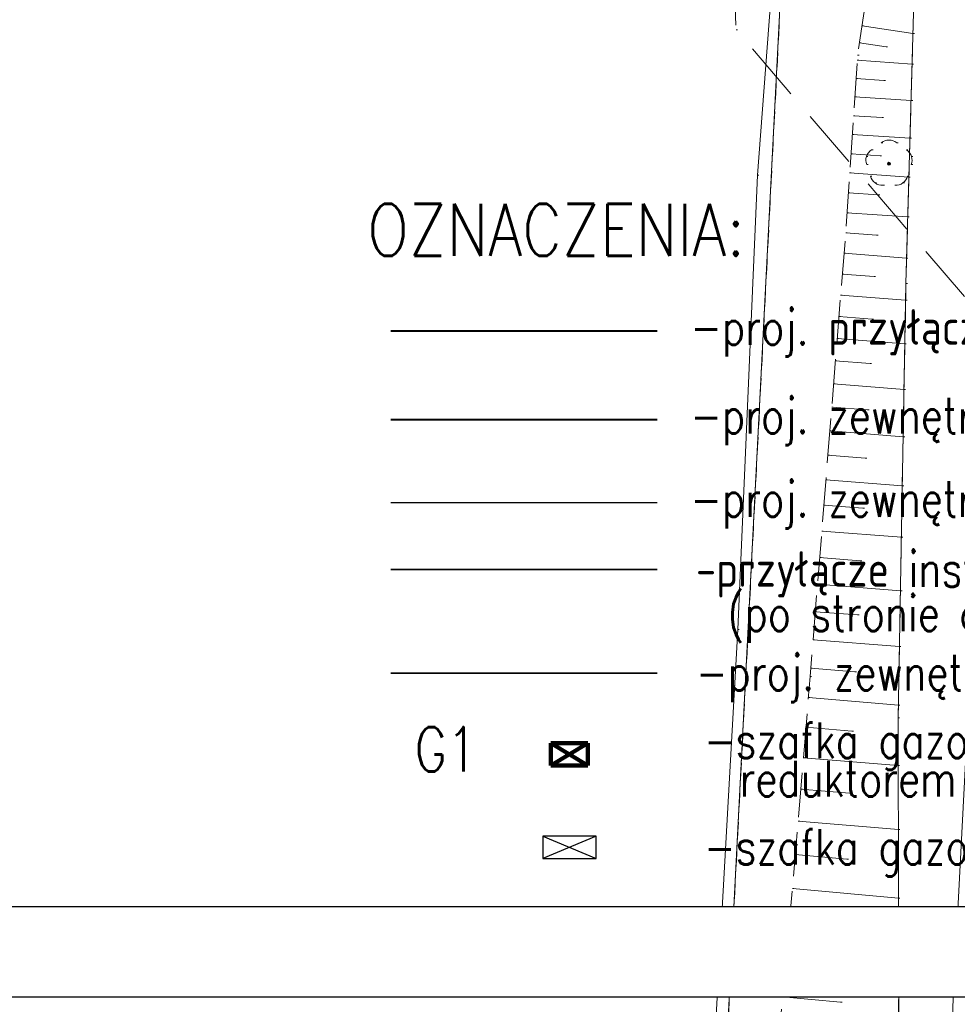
# Model space of a CAD drawing. Extents: x -134780 to 5540120, y 74663 to 5964901.
# Tile 3 of 84: x 5539497 to 5539528, y 5961267 to 5961300. Entities that reach past the tile are written whole.
import ezdxf
from ezdxf.lldxf.tags import DXFTag

# ---------------------------------------------------------------- set-up
doc = ezdxf.new("R2010")
doc.units = 0
doc.header["$MEASUREMENT"] = 0
doc.set_wipeout_variables(frame=1)
for name, pattern in [('ACAD_ISO03W100', [30, 12, -18]), ('L_0_03', [1, 0.5, -0.5]), ('L_0_06', [2, 1.5, -0.5]), ('L_0_0C', [3, 2, -1])]:
    doc.linetypes.add(name, pattern=pattern)
for name, color, linetype, lineweight in [('#op-gaz', 3, 'Continuous', 9), ('000_Inne__niezydentyfikowane__Nr_Pióra__7', 7, 'Continuous', 13), ('0_Nr_Pióra__7', 7, 'Continuous', 13), ('_gaz', 2, 'Continuous', 90), ('ARCH MAPA RUSINOWO_Nr_Pióra__60', 230, 'Continuous', 211), ('ARCH TABELA_Nr_Pióra__21', 7, 'Continuous', 9), ('drzewo_lisciaste_Nr_Pióra__7', 7, 'Continuous', 13), ('GSSZSN_Nr_pióra__1', 7, 'Continuous', 0), ('IS_Kanalizacja_sanitarna_grawitacyjna', 34, 'ACAD_ISO03W100', 30), ('mapa', 7, 'Continuous', 13), ('ogrodzenie_trwale_Nr_Pióra__7', 7, 'Continuous', 13), ('row_melioracyjny__poligon__Nr_Pióra__7', 7, 'Continuous', 13), ('skarpa_nieumocniona_Nr_Pióra__7', 7, 'Continuous', 13), ('Zakres_Nr_Pióra__7', 7, 'Continuous', 13), ('zasuwa_lub_zawor_Nr_Pióra__7', 7, 'Continuous', 13)]:
    doc.layers.add(name, color=color, linetype=linetype, lineweight=lineweight)
for name, color, linetype, lineweight, true_color in [('217_kontur_klasyfikacyjny_Nr_Pióra__3', 7, 'Continuous', 18, 0xff6600), ('218_kontur_uzytku_gruntowego_Nr_Pióra__3', 7, 'Continuous', 18, 0xff6600), ('219_dzialka_ewidencyjna_Nr_Pióra__96', 7, 'Continuous', 13, 0x00d59f), ('_woda2', 7, 'Continuous', 30, 0x0b2af4)]:
    doc.layers.add(name, color=color, linetype=linetype, lineweight=lineweight, true_color=true_color)
for name, color, linetype in [('_TABELA', 7, 'Continuous'), ('a-opis', 4, 'Continuous'), ('gaz', 2, 'Continuous')]:
    doc.layers.add(name, color=color, linetype=linetype)
doc.styles.add('GENERATED_STYLE_1', font='txt')
doc.styles.add('ROMANS', font='romans', dxfattribs={"width": 0.8})
tags = doc.linetypes.add('DASH', pattern=[15, 10, -5]).pattern_tags.tags
tags[6:7] = [DXFTag(74, 4), DXFTag(75, 0), DXFTag(340, '0'), DXFTag(46, 0.0), DXFTag(50, 0.0), DXFTag(44, 0.0), DXFTag(45, 0.0)]
tags[4:5] = [DXFTag(74, 4), DXFTag(75, 0), DXFTag(340, '0'), DXFTag(46, 0.0), DXFTag(50, 0.0), DXFTag(44, 0.0), DXFTag(45, 0.0)]
doc.linetypes.add('L_0_15_SHX', pattern='A,0,[2,Rusinowo ZAGOSPODAROWANIE1.Shx,S=7.5,R=0,X=0,Y=0],-7.5,0', length=7.5)

# ---------------------------------------------------------------- blocks, each defined once
blk = doc.blocks.new('mapa')
at = {"layer": 'drzewo_lisciaste_Nr_Pióra__7', "linetype": 'Continuous'}
blk.add_hatch(color=252, dxfattribs=at).paths.add_polyline_path([(5539525.94, 5961295.03, 1), (5539525.94, 5961295.13, 1)], flags=0)
at = {"layer": '000_Inne__niezydentyfikowane__Nr_Pióra__7', "color": 252, "linetype": 'Continuous', "flags": 128}
for points in [[(5539525.03, 5961299.73), (5539526.75, 5961299.47)], [(5539524.94, 5961299.16), (5539525.84, 5961299.03)], [(5539524.87, 5961298.57), (5539526.72, 5961298.44)], [(5539524.83, 5961297.96), (5539525.77, 5961297.89)], [(5539524.79, 5961297.34), (5539526.69, 5961297.21)], [(5539524.74, 5961296.7), (5539525.71, 5961296.64)], [(5539524.7, 5961296.07), (5539526.65, 5961295.94)], [(5539524.66, 5961295.42), (5539525.64, 5961295.35)], [(5539524.61, 5961294.77), (5539526.61, 5961294.63)], [(5539524.57, 5961294.1), (5539525.58, 5961294.03)], [(5539524.52, 5961293.43), (5539526.57, 5961293.29)], [(5539524.48, 5961292.75), (5539525.52, 5961292.67)], [(5539524.42, 5961292.06), (5539526.53, 5961291.89)], [(5539524.37, 5961291.36), (5539525.44, 5961291.28)], [(5539524.31, 5961290.65), (5539526.5, 5961290.48)], [(5539524.25, 5961289.93), (5539525.37, 5961289.84)], [(5539524.19, 5961289.19), (5539526.47, 5961289)], [(5539524.13, 5961288.43), (5539525.3, 5961288.34)], [(5539524.07, 5961287.66), (5539526.45, 5961287.47)], [(5539524.01, 5961286.87), (5539525.22, 5961286.78)], [(5539523.94, 5961286.07), (5539526.42, 5961285.87)], [(5539523.88, 5961285.25), (5539525.14, 5961285.15)], [(5539523.81, 5961284.42), (5539526.39, 5961284.21)], [(5539523.74, 5961283.56), (5539525.06, 5961283.46)], [(5539523.67, 5961282.69), (5539526.36, 5961282.48)], [(5539523.6, 5961281.8), (5539524.97, 5961281.69)], [(5539523.53, 5961280.9), (5539526.33, 5961280.67)], [(5539523.46, 5961279.97), (5539524.88, 5961279.86)], [(5539523.38, 5961279.02), (5539526.29, 5961278.79)], [(5539523.3, 5961278.06), (5539524.79, 5961277.94)], [(5539523.22, 5961277.08), (5539526.26, 5961276.82)], [(5539523.14, 5961276.07), (5539524.69, 5961275.94)], [(5539523.05, 5961275.04), (5539526.25, 5961274.78)], [(5539522.97, 5961273.98), (5539524.61, 5961273.85)], [(5539522.88, 5961272.9), (5539526.26, 5961272.62)], [(5539522.78, 5961271.78), (5539524.52, 5961271.62)], [(5539522.68, 5961270.63), (5539526.26, 5961270.31)], [(5539522.57, 5961269.45), (5539524.42, 5961269.28)], [(5539522.46, 5961268.23), (5539526.26, 5961267.89)], [(5539522.35, 5961266.98), (5539524.31, 5961266.8)]]:
    blk.add_lwpolyline(points, dxfattribs=at)
at = {"layer": '0_Nr_Pióra__7', "color": 252, "linetype": 'Continuous'}
for p, q in [((5539525.03, 5961299.73), (5539525.08, 5961299.73)), ((5539520.78, 5961299.6), (5539520.83, 5961299.6)), ((5539526.75, 5961299.47), (5539526.8, 5961299.47)), ((5539524.94, 5961299.16), (5539524.99, 5961299.16)), ((5539525.84, 5961299.03), (5539525.89, 5961299.03)), ((5539524.88, 5961298.74), (5539524.93, 5961298.74)), ((5539524.87, 5961298.57), (5539524.92, 5961298.57)), ((5539526.72, 5961298.44), (5539526.77, 5961298.44)), ((5539524.83, 5961297.96), (5539524.88, 5961297.96)), ((5539525.77, 5961297.89), (5539525.82, 5961297.89)), ((5539524.79, 5961297.34), (5539524.84, 5961297.34)), ((5539526.69, 5961297.21), (5539526.74, 5961297.21)), ((5539524.74, 5961296.7), (5539524.79, 5961296.7)), ((5539525.71, 5961296.64), (5539525.76, 5961296.64)), ((5539524.7, 5961296.07), (5539524.75, 5961296.07)), ((5539525.679, 5961295.783), (5539525.729, 5961295.783)), ((5539525.94, 5961295.88), (5539525.99, 5961295.88)), ((5539526.201, 5961295.783), (5539526.251, 5961295.783)), ((5539526.65, 5961295.94), (5539526.7, 5961295.94)), ((5539524.66, 5961295.42), (5539524.71, 5961295.42)), ((5539525.352, 5961295.546), (5539525.402, 5961295.546)), ((5539525.64, 5961295.35), (5539525.69, 5961295.35)), ((5539526.528, 5961295.546), (5539526.578, 5961295.546)), ((5539525.18, 5961295.328), (5539525.23, 5961295.328)), ((5539525.191, 5961295.051), (5539525.241, 5961295.051)), ((5539525.94, 5961295.08), (5539525.99, 5961295.08)), ((5539526.689, 5961295.051), (5539526.739, 5961295.051)), ((5539526.7, 5961295.328), (5539526.75, 5961295.328)), ((5539521.5, 5961294.69), (5539521.55, 5961294.69)), ((5539524.61, 5961294.77), (5539524.66, 5961294.77)), ((5539525.316, 5961294.665), (5539525.366, 5961294.665)), ((5539525.47, 5961294.432), (5539525.52, 5961294.432)), ((5539525.739, 5961294.357), (5539525.789, 5961294.357)), ((5539526.141, 5961294.357), (5539526.191, 5961294.357)), ((5539526.41, 5961294.432), (5539526.46, 5961294.432)), ((5539526.564, 5961294.665), (5539526.614, 5961294.665)), ((5539526.61, 5961294.63), (5539526.66, 5961294.63)), ((5539524.57, 5961294.1), (5539524.62, 5961294.1)), ((5539525.58, 5961294.03), (5539525.63, 5961294.03)), ((5539524.52, 5961293.43), (5539524.57, 5961293.43)), ((5539526.57, 5961293.29), (5539526.62, 5961293.29)), ((5539524.48, 5961292.75), (5539524.53, 5961292.75)), ((5539525.52, 5961292.67), (5539525.57, 5961292.67)), ((5539524.42, 5961292.06), (5539524.47, 5961292.06)), ((5539526.53, 5961291.89), (5539526.58, 5961291.89)), ((5539524.37, 5961291.36), (5539524.42, 5961291.36)), ((5539525.44, 5961291.28), (5539525.49, 5961291.28)), ((5539526.51, 5961291.04), (5539526.56, 5961291.04)), ((5539524.31, 5961290.65), (5539524.36, 5961290.65)), ((5539526.5, 5961290.48), (5539526.55, 5961290.48)), ((5539524.25, 5961289.93), (5539524.3, 5961289.93)), ((5539525.37, 5961289.84), (5539525.42, 5961289.84)), ((5539524.19, 5961289.19), (5539524.24, 5961289.19)), ((5539526.47, 5961289), (5539526.52, 5961289)), ((5539524.13, 5961288.43), (5539524.18, 5961288.43)), ((5539525.3, 5961288.34), (5539525.35, 5961288.34)), ((5539524.07, 5961287.66), (5539524.12, 5961287.66)), ((5539526.45, 5961287.47), (5539526.5, 5961287.47)), ((5539524.01, 5961286.87), (5539524.06, 5961286.87)), ((5539525.22, 5961286.78), (5539525.27, 5961286.78)), ((5539523.94, 5961286.07), (5539523.99, 5961286.07)), ((5539526.42, 5961285.87), (5539526.47, 5961285.87)), ((5539523.88, 5961285.25), (5539523.93, 5961285.25)), ((5539525.14, 5961285.15), (5539525.19, 5961285.15)), ((5539523.81, 5961284.42), (5539523.86, 5961284.42)), ((5539526.39, 5961284.21), (5539526.44, 5961284.21)), ((5539523.74, 5961283.56), (5539523.79, 5961283.56)), ((5539525.06, 5961283.46), (5539525.11, 5961283.46)), ((5539523.67, 5961282.69), (5539523.72, 5961282.69)), ((5539526.36, 5961282.48), (5539526.41, 5961282.48)), ((5539523.6, 5961281.8), (5539523.65, 5961281.8)), ((5539524.97, 5961281.69), (5539525.02, 5961281.69)), ((5539523.53, 5961280.9), (5539523.58, 5961280.9)), ((5539526.33, 5961280.67), (5539526.38, 5961280.67)), ((5539523.46, 5961279.97), (5539523.51, 5961279.97)), ((5539524.88, 5961279.86), (5539524.93, 5961279.86)), ((5539520.84, 5961279.37), (5539520.89, 5961279.37)), ((5539523.38, 5961279.02), (5539523.43, 5961279.02)), ((5539526.29, 5961278.79), (5539526.34, 5961278.79)), ((5539523.28, 5961277.78), (5539523.33, 5961277.78)), ((5539523.3, 5961278.06), (5539523.35, 5961278.06)), ((5539524.79, 5961277.94), (5539524.84, 5961277.94)), ((5539523.22, 5961277.08), (5539523.27, 5961277.08)), ((5539526.26, 5961276.82), (5539526.31, 5961276.82)), ((5539526.25, 5961276.39), (5539526.3, 5961276.39)), ((5539523.14, 5961276.07), (5539523.19, 5961276.07)), ((5539524.69, 5961275.94), (5539524.74, 5961275.94)), ((5539523.05, 5961275.04), (5539523.1, 5961275.04)), ((5539526.25, 5961274.78), (5539526.3, 5961274.78)), ((5539522.97, 5961273.98), (5539523.02, 5961273.98)), ((5539524.61, 5961273.85), (5539524.66, 5961273.85)), ((5539522.88, 5961272.9), (5539522.93, 5961272.9)), ((5539526.26, 5961272.62), (5539526.31, 5961272.62)), ((5539522.81, 5961272.1), (5539522.86, 5961272.1)), ((5539522.78, 5961271.78), (5539522.83, 5961271.78)), ((5539524.52, 5961271.62), (5539524.57, 5961271.62)), ((5539522.68, 5961270.63), (5539522.73, 5961270.63)), ((5539526.26, 5961270.31), (5539526.31, 5961270.31)), ((5539522.57, 5961269.45), (5539522.62, 5961269.45)), ((5539524.42, 5961269.28), (5539524.47, 5961269.28)), ((5539522.46, 5961268.23), (5539522.51, 5961268.23)), ((5539526.26, 5961267.89), (5539526.31, 5961267.89)), ((5539522.35, 5961266.98), (5539522.4, 5961266.98)), ((5539524.31, 5961266.8), (5539524.36, 5961266.8))]:
    blk.add_line(p, q, dxfattribs=at)
at = {"layer": '217_kontur_klasyfikacyjny_Nr_Pióra__3', "color": 252, "linetype": 'L_0_03', "flags": 128}
blk.add_lwpolyline([(5539519.35, 5961243.41), (5539523.77, 5961329.71)], dxfattribs=at)
at = {"layer": '218_kontur_uzytku_gruntowego_Nr_Pióra__3', "color": 252, "linetype": 'L_0_03', "flags": 128}
for points in [[(5539523.77, 5961329.71), (5539519.35, 5961243.41)], [(5539519.35, 5961243.41), (5539523.77, 5961329.71)]]:
    blk.add_lwpolyline(points, dxfattribs=at)
at = {"layer": '219_dzialka_ewidencyjna_Nr_Pióra__96', "color": 252, "linetype": 'Continuous', "flags": 128}
blk.add_lwpolyline([(5539525.28, 5961359.41), (5539519.35, 5961243.41)], dxfattribs=at)
at = {"layer": 'ARCH MAPA RUSINOWO_Nr_Pióra__60', "linetype": 'Continuous', "lineweight": 20, "flags": 128}
blk.add_lwpolyline([(5539525.28, 5961359.41), (5539520.71, 5961270.013)], dxfattribs=at)
at = {"layer": 'ARCH TABELA_Nr_Pióra__21', "color": 252, "linetype": 'Continuous'}
blk.add_line((5539542.07, 5961270.013), (5539435.82, 5961270.013), dxfattribs=at)
at = {"layer": 'drzewo_lisciaste_Nr_Pióra__7', "color": 252, "linetype": 'Continuous'}
blk.add_circle((5539525.94, 5961295.08), 0.05, dxfattribs=at)
for centre, start, end in [((5539525.94, 5961295.48), 49.272, 130.728), ((5539525.56, 5961295.204), 121.308, 202.548), ((5539526.32, 5961295.204), 337.452, 58.692), ((5539525.705, 5961294.756), 193.221, 274.871), ((5539526.175, 5961294.756), 265.129, 346.779)]:
    blk.add_arc(centre, 0.4, start, end, dxfattribs=at)
at = {"layer": 'ogrodzenie_trwale_Nr_Pióra__7', "color": 252, "linetype": 'L_0_15_SHX', "flags": 128}
blk.add_lwpolyline([(5539524.05, 5961332.64), (5539523.9, 5961329.75), (5539523.5, 5961321.5), (5539522.39, 5961306.43), (5539521.5, 5961294.69), (5539520.84, 5961279.37), (5539520.03, 5961264.94), (5539519.22, 5961250.27), (5539519.28, 5961243.36), (5539502.81, 5961245.45)], dxfattribs=at)
at = {"layer": 'ogrodzenie_trwale_Nr_Pióra__7', "color": 252, "linetype": 'Continuous', "flags": 128}
blk.add_lwpolyline([(5539524.05, 5961332.64), (5539523.9, 5961329.75), (5539523.5, 5961321.5), (5539522.39, 5961306.43), (5539521.5, 5961294.69), (5539520.84, 5961279.37), (5539520.03, 5961264.94), (5539519.22, 5961250.27), (5539519.28, 5961243.36), (5539502.81, 5961245.45)], dxfattribs=at)
at = {"layer": 'row_melioracyjny__poligon__Nr_Pióra__7', "color": 252, "linetype": 'Continuous', "flags": 128}
blk.add_lwpolyline([(5539528.54, 5961275.32), (5539528.09, 5961266.65), (5539528.03, 5961250.66), (5539527.91, 5961238.9), (5539527.72, 5961228.48), (5539527.2, 5961225.42), (5539526.63, 5961221.58), (5539525.28, 5961218.82), (5539522.67, 5961216.72), (5539519.76, 5961215.7), (5539519.12, 5961218.5), (5539521.84, 5961220.43), (5539525.7, 5961222.56), (5539525.73, 5961238.66), (5539525.98, 5961251.66), (5539526.27, 5961263.89), (5539526.25, 5961276.39), (5539526.51, 5961291.04), (5539526.78, 5961300.56), (5539527.07, 5961314.44), (5539527.38, 5961324.84), (5539528.17, 5961332.66), (5539530.12, 5961332.63)], dxfattribs=at)
at = {"layer": 'skarpa_nieumocniona_Nr_Pióra__7', "color": 252, "linetype": 'L_0_06', "flags": 128}
blk.add_lwpolyline([(5539472.93, 5961244.31), (5539480.04, 5961241.12), (5539489.07, 5961236.86), (5539502.21, 5961230.8), (5539511.28, 5961227.19), (5539522.48, 5961223.12), (5539522.27, 5961227.18), (5539521.24, 5961235.47), (5539520.81, 5961243.86), (5539520.97, 5961248.33), (5539521.44, 5961255.39), (5539521.91, 5961262.14), (5539522.81, 5961272.1), (5539523.28, 5961277.78), (5539524.48, 5961292.75), (5539524.88, 5961298.74), (5539525.76, 5961304.64), (5539526.21, 5961311.09), (5539526.69, 5961320.81), (5539527.38, 5961324.84), (5539527.07, 5961314.44), (5539526.78, 5961300.56), (5539526.51, 5961291.04), (5539526.25, 5961276.39), (5539526.27, 5961263.89), (5539525.98, 5961251.66), (5539525.73, 5961238.66), (5539525.7, 5961222.56), (5539521.84, 5961220.43), (5539521.63, 5961220.52), (5539511.7, 5961219.82), (5539503.08, 5961222.55), (5539495.07, 5961225.23), (5539489.74, 5961226.89), (5539481.5, 5961230.16), (5539478.92, 5961233.4), (5539476.63, 5961236.07), (5539472.57, 5961237.39), (5539469.31, 5961238.38), (5539461.59, 5961246.84)], close=True, dxfattribs=at)
blk.add_lwpolyline([(5539472.93, 5961244.31), (5539480.04, 5961241.12), (5539489.07, 5961236.86), (5539502.21, 5961230.8), (5539511.28, 5961227.19), (5539522.48, 5961223.12), (5539522.27, 5961227.18), (5539521.24, 5961235.47), (5539520.81, 5961243.86), (5539520.97, 5961248.33), (5539521.44, 5961255.39), (5539521.91, 5961262.14), (5539522.81, 5961272.1), (5539523.28, 5961277.78), (5539524.48, 5961292.75), (5539524.88, 5961298.74), (5539525.76, 5961304.64), (5539526.21, 5961311.09), (5539526.69, 5961320.81), (5539527.38, 5961324.84), (5539527.07, 5961314.44), (5539526.78, 5961300.56), (5539526.51, 5961291.04), (5539526.25, 5961276.39), (5539526.27, 5961263.89), (5539525.98, 5961251.66), (5539525.73, 5961238.66), (5539525.7, 5961222.56), (5539521.84, 5961220.43), (5539521.63, 5961220.52), (5539511.7, 5961219.82), (5539503.08, 5961222.55), (5539495.07, 5961225.23), (5539489.74, 5961226.89), (5539481.5, 5961230.16), (5539478.92, 5961233.4), (5539476.63, 5961236.07), (5539472.57, 5961237.39), (5539469.31, 5961238.38), (5539461.59, 5961246.84)], close=True, dxfattribs=at)
at = {"layer": 'Zakres_Nr_Pióra__7', "color": 252, "linetype": 'L_0_0C', "flags": 128}
blk.add_lwpolyline([(5539630.53, 5961390.3), (5539628.94, 5961331.74), (5539600.56, 5961283.04), (5539537.62, 5961279.94), (5539520.78, 5961299.6), (5539520.6, 5961305.18), (5539524.89, 5961364.28), (5539536.45, 5961379.17)], close=True, dxfattribs=at)

msp = doc.modelspace()

# ---------------------------------------------------------------- block references
at = {"layer": 'mapa', "color": 4, "lineweight": 40}
msp.add_blockref('mapa', (0, 0), dxfattribs=at)

# ---------------------------------------------------------------- next in the draw order: linework, layer by layer
at = {"layer": '_gaz', "color": 30, "linetype": 'DASH', "lineweight": 35, "ltscale": 0.1}
msp.add_line((5539509.136, 5961281.392), (5539518.118, 5961281.392), dxfattribs=at)
at = {"layer": '_gaz', "color": 2, "lineweight": 35, "ltscale": 0.1}
msp.add_line((5539509.136, 5961277.897), (5539518.118, 5961277.897), dxfattribs=at)
at = {"layer": '_gaz', "color": 30, "ltscale": 20}
for p, q in [((5539514.537, 5961275.534), (5539515.783, 5961275.534)), ((5539514.537, 5961274.786), (5539514.537, 5961275.534)), ((5539515.783, 5961275.534), (5539514.537, 5961274.786)), ((5539514.537, 5961275.534), (5539515.783, 5961274.786)), ((5539515.783, 5961275.534), (5539515.783, 5961274.786)), ((5539515.783, 5961274.786), (5539514.537, 5961274.786))]:
    msp.add_line(p, q, dxfattribs=at)
at = {"layer": '_woda2', "color": 253, "lineweight": 40}
msp.add_line((5539509.136, 5961289.448), (5539518.118, 5961289.448), dxfattribs=at)
at = {"layer": '_woda2', "color": 4, "lineweight": 40}
msp.add_line((5539509.136, 5961286.458), (5539518.118, 5961286.458), dxfattribs=at)
at = {"layer": 'gaz', "color": 2, "linetype": 'Continuous', "lineweight": 30, "ltscale": 10}
for p, q in [((5539516.06, 5961272.399), (5539514.26, 5961271.649)), ((5539514.26, 5961272.399), (5539516.06, 5961271.649))]:
    msp.add_line(p, q, dxfattribs=at)
msp.add_lwpolyline([(5539516.06, 5961272.399), (5539514.26, 5961272.399), (5539514.26, 5961271.649), (5539516.06, 5961271.649)], close=True, dxfattribs=at)
at = {"layer": 'IS_Kanalizacja_sanitarna_grawitacyjna', "linetype": 'ByBlock'}
msp.add_line((5539509.136, 5961283.648), (5539518.118, 5961283.648), dxfattribs=at)

# ---------------------------------------------------------------- next in the draw order: texts
at = {"layer": '#op-gaz', "color": 3, "style": 'ROMANS', "width": 0.8}
msp.add_text('G1', height=1.5, dxfattribs=at).set_placement((5539509.942, 5961274.578))
at = {"layer": 'a-opis', "color": 7, "style": 'ROMANS'}
for s, height, width, p in [('OZNACZENIA:', 1.75, 0.85, (5539508.344, 5961291.974)), ('-proj. przyłącze instalacji wody wg odrębnego opracowania', 1.2, 0.8, (5539519.24, 5961288.975)), ('-proj. zewnętrzna instalacja wody', 1.2, 0.8, (5539519.24, 5961285.985)), ('-proj. zewnętrzna inst. kanalizacji sanitarnej', 1.2, 0.8, (5539519.24, 5961283.175)), ('-przyłącze instalacji gazowej wg odrębnego opracowania', 1.2, 0.8, (5539519.429, 5961280.811)), ('(po stronie gazowni)', 1.2, 0.8, (5539520.495, 5961279.318)), ('-proj. zewnętrzna instalacja gazowa', 1.2, 0.8, (5539519.429, 5961277.316))]:
    msp.add_text(s, height=height, dxfattribs=dict(at, width=width)).set_placement(p)
at = {"layer": 'a-opis', "color": 7, "char_height": 1.2, "attachment_point": 4, "line_spacing_factor": 0.65, "style": 'ROMANS'}
for s, insert, width in [('\\pi-1.2,l1.2;-szafka gazowa z kurkiem głównym i reduktorem', (5539519.699, 5961274.983), 27.31719), ('\\pi-1.2,l1.2;-szafka gazowa z gazomierzem i kurkiem ', (5539519.699, 5961271.836), 32.17548)]:
    msp.add_mtext(s, dxfattribs=dict(at, insert=insert, width=width))

# ---------------------------------------------------------------- next in the draw order: wipeouts: each hides what was drawn before it
msp.add_wipeout([(5539444.713, 5961266.963), (5539444.713, 5961415.463), (5539654.713, 5961415.463), (5539651.713, 5961412.413), (5539457.213, 5961412.413), (5539457.213, 5961270.013), (5539651.713, 5961270.013), (5539654.713, 5961266.963)]).dxf.layer = 'zasuwa_lub_zawor_Nr_Pióra__7'

# ---------------------------------------------------------------- next in the draw order: linework, layer by layer
at = {"layer": '_TABELA', "color": 7}
for points in [[(5539444.713, 5961415.463), (5539654.713, 5961415.463), (5539654.713, 5961266.963), (5539444.713, 5961266.963)], [(5539457.213, 5961412.413), (5539651.713, 5961412.413), (5539651.713, 5961270.013), (5539457.213, 5961270.013)]]:
    msp.add_lwpolyline(points, close=True, dxfattribs=at)

# ---------------------------------------------------------------- next in the draw order: texts
at = {"layer": 'GSSZSN_Nr_pióra__1', "linetype": 'Continuous', "style": 'GENERATED_STYLE_1', "width": 0.8}
msp.add_text('Studnie oraz inne uzbrojenie terenu wymagające włazów rewizyjnych należy', height=1, dxfattribs=at).set_placement((5539459.163, 5961276.112))

doc.saveas('drawing.dxf')
